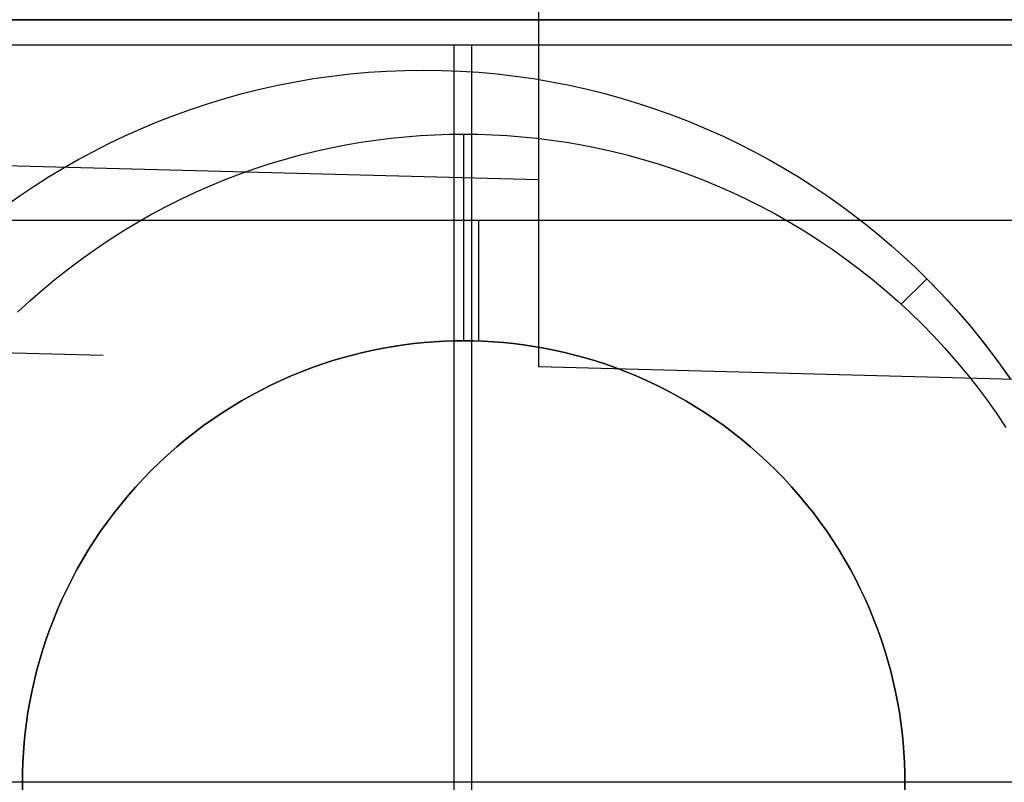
# Model space of a CAD drawing. Header units: millimetres. Extents: x -15 to 7, y 1 to 148.
# Tile 207 of 256: x -2.79 to -0.34, y 60.84 to 62.74. Entities that reach past the tile are written whole.
import ezdxf

# ---------------------------------------------------------------- set-up
doc = ezdxf.new("R2010")
doc.units = ezdxf.units.MM
doc.header["$MEASUREMENT"] = 0
doc.layers.add('Default', color=7, linetype='Continuous', true_color=0x000000)
doc.layers.add('Layer 01', color=7, linetype='Continuous', true_color=0x000000)

msp = doc.modelspace()

# ---------------------------------------------------------------- linework, layer by layer
at = {"layer": 'Default', "color": 7, "true_color": 0xffffff}
for points in [[(-1.49965761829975, 108.831185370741), (-1.49965761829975, 61.8750141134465)], [(-1.49965761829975, 63.58299377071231), (-1.49965761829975, 61.8750141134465)], [(-3.749657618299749, 62.40077203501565), (-1.49965761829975, 62.34185371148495)], [(-0.2496576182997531, 61.84228171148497), (-1.499657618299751, 61.87501411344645)]]:
    msp.add_lwpolyline(points, dxfattribs=at)
at = {"layer": 'Default', "color": 7, "true_color": 0xffffff, "extrusion": (1, -4.617074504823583e-17, -4.416516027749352e-17)}
msp.add_lwpolyline([(67.341853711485, -86.8801822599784), (67.2315278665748, -86.88140680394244), (67.12026578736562, -86.88512393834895), (67.0081403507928, -86.89139737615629), (66.89522855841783, -86.90028855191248), (66.78161148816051, -86.91185633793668), (66.66737422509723, -86.92615675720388), (66.55260577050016, -86.94324269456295), (66.43739892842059, -86.96316360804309), (66.32185016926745, -86.98596524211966), (66.2060594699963, -87.01168934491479), (66.09013013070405, -87.04037339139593), (65.97416856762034, -87.07205031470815), (65.85828408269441, -87.1067482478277), (65.7425886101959, -87.14449027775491), (65.6271964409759, -87.18529421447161), (65.51222392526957, -87.22917237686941), (65.3977891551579, -87.27613139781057), (65.28401162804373, -87.32617205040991), (65.17101189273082, -87.3792890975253), (65.05891117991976, -87.43547116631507), (64.94783101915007, -87.49470064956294), (64.83789284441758, -87.55695363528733), (64.72921759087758, -87.622199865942), (64.62192528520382, -87.69040272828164), (64.51613463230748, -87.7615192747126), (64.41196260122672, -87.83550027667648), (64.3095240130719, -87.91229031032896), (64.20893113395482, -87.99182787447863), (64.11029327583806, -88.07404554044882), (64.01371640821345, -88.15887013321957), (63.91930278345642, -88.2462229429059), (63.82715057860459, -88.33601996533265), (63.73735355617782, -88.42817217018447), (63.65000074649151, -88.5225857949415), (63.56517615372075, -88.61916266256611), (63.48295848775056, -88.71780052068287), (63.40342092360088, -88.81839339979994), (63.32663088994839, -88.92083198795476), (63.2526498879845, -89.02500401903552), (63.18153334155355, -89.13079467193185), (63.11333047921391, -89.23808697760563), (63.04808424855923, -89.34676223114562), (62.98583126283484, -89.45670040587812), (62.92660177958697, -89.56778056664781), (62.8704197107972, -89.67988127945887), (62.81730266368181, -89.79288101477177), (62.76726201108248, -89.90665854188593), (62.72030299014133, -90.0210933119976), (62.67642482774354, -90.13606582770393), (62.63562089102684, -90.25145799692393), (62.59787886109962, -90.36715346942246), (62.56318092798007, -90.48303795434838), (62.53150400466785, -90.59899951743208), (62.50281995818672, -90.71492885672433), (62.47709585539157, -90.83071955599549), (62.454294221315, -90.9462683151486), (62.43437330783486, -91.06147515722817), (62.41728737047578, -91.17624361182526), (62.40298695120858, -91.29048087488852), (62.39141916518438, -91.40409794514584), (62.38252798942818, -91.5170097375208), (62.37625455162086, -91.62913517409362), (62.37253741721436, -91.74039725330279), (62.3713128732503, -91.850723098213), (62.37253741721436, -91.9610489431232), (62.37625455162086, -92.07231102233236), (62.38252798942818, -92.1844364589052), (62.39141916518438, -92.29734825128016), (62.40298695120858, -92.41096532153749), (62.41728737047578, -92.52520258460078), (62.43437330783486, -92.63997103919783), (62.454294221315, -92.75517788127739), (62.47709585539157, -92.8707266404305), (62.50281995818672, -92.98651733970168), (62.53150400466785, -93.10244667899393), (62.56318092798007, -93.21840824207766), (62.59787886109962, -93.33429272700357), (62.63562089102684, -93.44998819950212), (62.67642482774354, -93.56538036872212), (62.72030299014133, -93.68035288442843), (62.76726201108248, -93.7947876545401), (62.81730266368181, -93.90856518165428), (62.8704197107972, -94.02156491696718), (62.92660177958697, -94.13366562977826), (62.98583126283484, -94.24474579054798), (63.04808424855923, -94.35468396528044), (63.11333047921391, -94.46335921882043), (63.18153334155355, -94.57065152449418), (63.2526498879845, -94.67644217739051), (63.32663088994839, -94.78061420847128), (63.40342092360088, -94.8830527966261), (63.48295848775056, -94.98364567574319), (63.56517615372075, -95.08228353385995), (63.65000074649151, -95.17886040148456), (63.73735355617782, -95.27327402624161), (63.82715057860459, -95.36542623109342), (63.91930278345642, -95.45522325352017), (64.01371640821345, -95.54257606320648), (64.11029327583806, -95.62740065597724), (64.20893113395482, -95.70961832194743), (64.3095240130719, -95.78915588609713), (64.41196260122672, -95.8659459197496), (64.51613463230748, -95.9399269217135), (64.62192528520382, -96.01104346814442), (64.72921759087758, -96.07924633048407), (64.83789284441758, -96.14449256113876), (64.94783101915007, -96.20674554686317), (65.05891117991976, -96.26597503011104), (65.17101189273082, -96.32215709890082), (65.28401162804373, -96.3752741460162), (65.3977891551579, -96.42531479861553), (65.51222392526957, -96.47227381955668), (65.6271964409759, -96.51615198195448), (65.7425886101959, -96.55695591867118), (65.85828408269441, -96.59469794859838), (65.97416856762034, -96.62939588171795), (66.09013013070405, -96.66107280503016), (66.2060594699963, -96.6897568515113), (66.32185016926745, -96.71548095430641), (66.43739892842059, -96.738282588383), (66.55260577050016, -96.75820350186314), (66.66737422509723, -96.77528943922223), (66.78161148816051, -96.78958985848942), (66.89522855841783, -96.80115764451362), (67.0081403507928, -96.81004882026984), (67.12026578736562, -96.81632225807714), (67.2315278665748, -96.82003939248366), (67.341853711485, -96.8212639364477)], dxfattribs=at)
at = {"layer": 'Default', "color": 7, "true_color": 0xffffff, "extrusion": (1, -1.127640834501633e-16, 2.095558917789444e-17)}
msp.add_lwpolyline([(67.341853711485, -96.850723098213), (67.23087399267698, -96.84949129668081), (67.11895249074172, -96.84575213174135), (67.00616251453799, -96.83944151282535), (66.89258152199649, -96.83049764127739), (66.77829107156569, -96.81886129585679), (66.66337675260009, -96.80447612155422), (66.54792809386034, -96.78728892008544), (66.4320384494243, -96.76724994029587), (66.31580486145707, -96.7443131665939), (66.1993278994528, -96.71843660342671), (66.08271147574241, -96.68958255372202), (65.96606263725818, -96.65771788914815), (65.84949133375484, -96.62281430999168), (65.73311016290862, -96.58484859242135), (65.6170340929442, -96.54380282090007), (65.50138016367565, -96.49966460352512), (65.38626716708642, -96.45242726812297), (65.27181530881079, -96.40209003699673), (65.15814585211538, -96.34865817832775), (65.045380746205, -96.29214313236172), (64.93364224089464, -96.23256261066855), (64.82305248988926, -96.16994066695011), (64.71373314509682, -96.10430773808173), (64.60580494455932, -96.03570065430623), (64.49938729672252, -95.96416261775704), (64.39459786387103, -95.88974314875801), (64.29155214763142, -95.81249799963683), (64.19036307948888, -95.73248903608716), (64.09114061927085, -95.64978408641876), (63.99399136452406, -95.56445675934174), (63.89901817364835, -95.47658623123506), (63.80631980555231, -95.38625700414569), (63.71599057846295, -95.29355863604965), (63.62812005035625, -95.19858544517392), (63.54279272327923, -95.10143619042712), (63.46008777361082, -95.0022137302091), (63.38007881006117, -94.90102466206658), (63.30283366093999, -94.79797894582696), (63.22841419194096, -94.69318951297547), (63.1568761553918, -94.58677186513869), (63.08826907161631, -94.47884366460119), (63.02263614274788, -94.3695243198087), (62.96001419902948, -94.25893456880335), (62.9004336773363, -94.14719606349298), (62.84391863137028, -94.03443095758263), (62.79048677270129, -93.9207615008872), (62.74014954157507, -93.8063096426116), (62.69291220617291, -93.69119664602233), (62.64877398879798, -93.57554271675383), (62.60772821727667, -93.45946664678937), (62.56976249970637, -93.34308547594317), (62.53485892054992, -93.22651417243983), (62.50299425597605, -93.10986533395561), (62.47414020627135, -92.99324891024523), (62.44826364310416, -92.87677194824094), (62.42532686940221, -92.76053836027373), (62.40528788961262, -92.64464871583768), (62.38810068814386, -92.52920005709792), (62.37371551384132, -92.41428573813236), (62.36207916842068, -92.29999528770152), (62.35313529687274, -92.18641429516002), (62.34682467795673, -92.07362431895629), (62.34308551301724, -91.96170281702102), (62.34185371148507, -91.850723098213), (62.34308551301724, -91.73974337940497), (62.34682467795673, -91.62782187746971), (62.35313529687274, -91.51503190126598), (62.36207916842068, -91.40145090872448), (62.37371551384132, -91.28716045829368), (62.38810068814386, -91.17224613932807), (62.40528788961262, -91.05679748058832), (62.42532686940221, -90.94090783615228), (62.44826364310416, -90.82467424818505), (62.47414020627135, -90.70819728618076), (62.50299425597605, -90.5915808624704), (62.53485892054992, -90.47493202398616), (62.56976249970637, -90.35836072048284), (62.60772821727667, -90.24197954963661), (62.64877398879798, -90.1259034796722), (62.69291220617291, -90.01024955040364), (62.74014954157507, -89.8951365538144), (62.79048677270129, -89.78068469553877), (62.84391863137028, -89.66701523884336), (62.9004336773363, -89.55425013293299), (62.96001419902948, -89.44251162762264), (63.02263614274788, -89.33192187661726), (63.08826907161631, -89.22260253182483), (63.1568761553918, -89.1146743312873), (63.22841419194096, -89.0082566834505), (63.30283366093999, -88.903467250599), (63.38007881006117, -88.80042153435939), (63.46008777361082, -88.69923246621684), (63.54279272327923, -88.60001000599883), (63.62812005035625, -88.50286075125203), (63.71599057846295, -88.40788756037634), (63.80631980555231, -88.31518919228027), (63.89901817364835, -88.22485996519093), (63.99399136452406, -88.13698943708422), (64.09114061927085, -88.0516621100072), (64.19036307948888, -87.96895716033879), (64.29155214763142, -87.88894819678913), (64.39459786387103, -87.81170304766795), (64.49938729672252, -87.73728357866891), (64.60580494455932, -87.66574554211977), (64.71373314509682, -87.59713845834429), (64.82305248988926, -87.53150552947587), (64.93364224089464, -87.46888358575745), (65.045380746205, -87.40930306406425), (65.15814585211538, -87.35278801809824), (65.27181530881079, -87.29935615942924), (65.38626716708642, -87.24901892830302), (65.50138016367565, -87.20178159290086), (65.6170340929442, -87.15764337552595), (65.73311016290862, -87.11659760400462), (65.84949133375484, -87.07863188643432), (65.96606263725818, -87.04372830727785), (66.08271147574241, -87.01186364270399), (66.1993278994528, -86.98300959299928), (66.31580486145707, -86.9571330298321), (66.4320384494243, -86.93419625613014), (66.54792809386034, -86.91415727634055), (66.66337675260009, -86.89697007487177), (66.77829107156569, -86.88258490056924), (66.89258152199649, -86.87094855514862), (67.00616251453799, -86.86200468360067), (67.11895249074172, -86.85569406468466), (67.23087399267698, -86.85195489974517), (67.341853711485, -86.850723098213)], dxfattribs=at)
at = {"layer": 'Default', "color": 7, "true_color": 0xffffff, "extrusion": (1, -1.787130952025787e-16, 1.787130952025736e-16)}
msp.add_lwpolyline([(61.8750141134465, -89.38285447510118), (61.87575293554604, -89.31626741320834), (61.87799562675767, -89.24911679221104), (61.88178059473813, -89.18144659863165), (61.88714487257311, -89.11330330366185), (61.89412394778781, -89.04473583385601), (61.90275158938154, -88.97579552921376), (61.91305967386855, -88.90653608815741), (61.92507801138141, -88.83701349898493), (61.93883417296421, -88.76728595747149), (61.95435332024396, -88.69741377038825), (61.97165803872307, -88.62745924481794), (61.99076817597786, -88.55748656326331), (62.01170068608, -88.48756164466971), (62.03446948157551, -88.41775199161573), (62.05908529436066, -88.34812652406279), (62.08555554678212, -88.27875540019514), (62.11388423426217, -88.20970982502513), (62.14407182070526, -88.14106184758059), (62.17611514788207, -88.07288414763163), (62.21000735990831, -88.00524981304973), (62.2457378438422, -87.93823210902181), (62.28329218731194, -87.87190424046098), (62.32265215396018, -87.80633910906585), (62.36379567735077, -87.7416090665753), (62.40669687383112, -87.67778566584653), (62.45132607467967, -87.61493941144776), (62.49764987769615, -87.5531395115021), (62.54563121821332, -87.49245363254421), (62.5952294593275, -87.43294765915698), (62.64640050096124, -87.37468546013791), (62.69909690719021, -87.31772866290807), (62.75326805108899, -87.26213643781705), (62.80886027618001, -87.20796529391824), (62.86581707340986, -87.15526888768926), (62.92407927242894, -87.10409784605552), (62.98358524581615, -87.05449960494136), (63.04427112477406, -87.00651826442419), (63.10607102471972, -86.96019446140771), (63.16891727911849, -86.91556526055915), (63.23274067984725, -86.8726640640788), (63.29747072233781, -86.8315205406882), (63.36303585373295, -86.79216057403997), (63.42936372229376, -86.75460623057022), (63.49638142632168, -86.71887574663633), (63.56401576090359, -86.6849835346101), (63.63219346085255, -86.65294020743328), (63.70084143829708, -86.6227526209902), (63.76988701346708, -86.59442393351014), (63.83925813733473, -86.56795368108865), (63.90888360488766, -86.54333786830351), (63.97869325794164, -86.52056907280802), (64.04861817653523, -86.49963656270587), (64.11859085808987, -86.48052642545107), (64.18854538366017, -86.46322170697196), (64.25841757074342, -86.44770255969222), (64.32814511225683, -86.43394639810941), (64.39766770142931, -86.42192806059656), (64.46692714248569, -86.41161997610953), (64.53586744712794, -86.40299233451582), (64.6044349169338, -86.39601325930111), (64.67257821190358, -86.39064898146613), (64.74024840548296, -86.38686401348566), (64.80739902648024, -86.38462132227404), (64.8739860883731, -86.3838825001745)], dxfattribs=at)
at = {"layer": 'Default', "color": 7, "true_color": 0xffffff, "extrusion": (0.9993150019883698, -0.02616798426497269, 0.02616798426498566)}
msp.add_lwpolyline([(64.81249893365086, -86.27063305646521), (64.74594402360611, -86.27141702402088), (64.67882560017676, -86.27370431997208), (64.61118760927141, -86.27753331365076), (64.54307648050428, -86.28294100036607), (64.4745410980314, -86.28996283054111), (64.4056327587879, -86.29863253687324), (64.33640511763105, -86.30898196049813), (64.26691411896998, -86.32104087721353), (64.19721791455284, -86.33483682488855), (64.12737676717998, -86.35039493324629), (64.05745294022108, -86.36773775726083), (63.98751057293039, -86.38688511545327), (63.91761554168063, -86.40785393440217), (63.84783530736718, -86.43065810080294), (63.77823874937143, -86.45530832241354), (63.70889598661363, -86.48181199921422), (63.6398781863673, -86.51017310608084), (63.57125736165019, -86.54039208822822), (63.50310615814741, -86.57246577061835), (63.43549763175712, -86.60638728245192), (63.36850501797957, -86.64214599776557), (63.3022014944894, -86.6797274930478), (63.23665993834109, -86.71911352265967), (63.17195267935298, -86.76028201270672), (63.10815125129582, -86.80320707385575), (63.04532614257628, -86.847859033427), (62.98354654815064, -86.89420448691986), (62.92288012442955, -86.94220636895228), (62.86339274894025, -86.99182404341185), (62.80514828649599, -87.04301341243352), (62.74820836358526, -87.0957270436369), (62.69263215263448, -87.14991431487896), (62.63847616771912, -87.20552157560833), (62.58579407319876, -87.26249232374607), (62.53463650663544, -87.32076739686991), (62.48505091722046, -87.3802851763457), (62.43708142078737, -87.44098180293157), (62.39076867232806, -87.50279140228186), (62.34614975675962, -87.56564631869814), (62.3032580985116, -87.62947735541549), (62.26212339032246, -87.69421401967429), (62.22277154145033, -87.75978477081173), (62.18522464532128, -87.82611726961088), (62.14950096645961, -87.89313862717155), (62.11561494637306, -87.96077565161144), (62.08357722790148, -88.02895509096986), (62.0533946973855, -88.09760387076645), (62.02507054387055, -88.16664932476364), (61.99860433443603, -88.23601941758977), (61.97399210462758, -88.30564295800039), (61.95122646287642, -88.375449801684), (61.93029670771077, -88.4453710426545), (61.91118895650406, -88.51533919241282), (61.89388628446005, -88.58528834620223), (61.87836887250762, -88.65515433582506), (61.86461416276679, -88.72487486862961), (61.85259702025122, -88.79438965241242), (61.84228989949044, -88.86364050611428), (61.83366301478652, -88.9325714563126), (61.82668451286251, -89.00112881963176), (61.82132064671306, -89.06926127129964), (61.81753594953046, -89.13691990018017), (61.81529340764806, -89.2040582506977), (61.81455463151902, -89.27063235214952)], dxfattribs=at)
at = {"layer": 'Default', "color": 7, "true_color": 0xffffff, "extrusion": (0.02615901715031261, 0.9996575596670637, 0.0006849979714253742)}
msp.add_lwpolyline([(3.117734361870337, -98.45411489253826), (6.969054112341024, -98.55493071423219)], dxfattribs=at)
at = {"layer": 'Default', "color": 7, "true_color": 0xffffff, "extrusion": (0.02615901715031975, 0.9996575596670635, -0.0006849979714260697)}
msp.add_lwpolyline([(6.969054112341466, -100.7358803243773), (1.867305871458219, -100.8694285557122)], dxfattribs=at)
at = {"layer": 'Default', "color": 7, "true_color": 0xffffff, "extrusion": (1, 0, 0)}
msp.add_lwpolyline([(61.8750141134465, -89.38285447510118), (61.8750141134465, -98.41179509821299)], dxfattribs=at)
at = {"layer": 'Default', "color": 7, "true_color": 0xffffff, "extrusion": (-0.0261590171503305, 0.0006849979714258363, 0.9996575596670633)}
msp.add_lwpolyline([(-61.814554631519, -4.20588704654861), (-61.81455463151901, -5.456743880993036)], dxfattribs=at)
at = {"layer": 'Layer 01'}
for points in [[(3.839201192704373, 62.7400935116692), (-4.156595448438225, 62.74009351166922)], [(3.839201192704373, 62.7400935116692), (-4.156595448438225, 62.74009351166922)], [(3.839201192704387, 62.7400935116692), (-3.976486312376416, 62.74009351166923)], [(3.839201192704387, 62.7400935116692), (-3.976486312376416, 62.74009351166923)], [(-3.198364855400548, 62.74009351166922), (2.90163514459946, 62.7400935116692)], [(-3.198364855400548, 62.74009351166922), (2.90163514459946, 62.7400935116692)], [(0.2354581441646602, 62.67647061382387), (-3.569182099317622, 62.67647061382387)], [(-0.3385685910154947, 62.67647061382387), (-3.08320752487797, 62.67647061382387)], [(-1.710888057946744, 62.67647061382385), (-1.710888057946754, 59.00371630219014)], [(-1.666861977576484, 62.67647061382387), (-1.666861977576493, 59.00371630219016)], [(-2.825714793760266, 62.27808312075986), (-2.791605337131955, 62.30213555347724), (-2.756682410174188, 62.32554713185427), (-2.720960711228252, 62.34828208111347), (-2.684456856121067, 62.37030486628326), (-2.647189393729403, 62.39158031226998), (-2.609178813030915, 62.41207372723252), (-2.570447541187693, 62.43175102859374), (-2.531019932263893, 62.45057887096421), (-2.490922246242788, 62.4685247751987), (-2.450182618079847, 62.48555725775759), (-2.408831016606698, 62.50164595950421), (-2.366899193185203, 62.5167617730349), (-2.324420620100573, 62.53087696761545), (-2.281430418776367, 62.54396531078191), (-2.237965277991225, 62.5560021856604), (-2.194063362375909, 62.56696470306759), (-2.149764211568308, 62.5768318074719), (-2.10510863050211, 62.58558437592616), (-2.060138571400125, 62.59320530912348), (-2.014897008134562, 62.59967961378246), (-1.969427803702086, 62.60499447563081), (-1.923775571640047, 62.60913932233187), (-1.87798553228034, 62.61210587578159), (-1.832103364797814, 62.61388819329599), (-1.786175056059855, 62.61448269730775), (-1.740246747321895, 62.61388819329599), (-1.694364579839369, 62.61210587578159), (-1.648574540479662, 62.60913932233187), (-1.602922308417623, 62.60499447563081), (-1.557453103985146, 62.59967961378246), (-1.512211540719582, 62.59320530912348), (-1.467241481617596, 62.58558437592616), (-1.422585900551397, 62.5768318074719), (-1.378286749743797, 62.56696470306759), (-1.334384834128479, 62.5560021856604), (-1.290919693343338, 62.54396531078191), (-1.24792949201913, 62.53087696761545), (-1.205450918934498, 62.5167617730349), (-1.163519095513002, 62.50164595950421), (-1.122167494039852, 62.48555725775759), (-1.081427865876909, 62.4685247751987), (-1.041330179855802, 62.45057887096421), (-1.001902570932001, 62.43175102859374), (-0.9631712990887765, 62.41207372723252), (-0.9251607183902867, 62.39158031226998), (-0.887893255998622, 62.37030486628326), (-0.8513894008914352, 62.34828208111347), (-0.8156677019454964, 62.32554713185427), (-0.780744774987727, 62.30213555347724), (-0.7466353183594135, 62.27808312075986), (-0.713352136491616, 62.25342573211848), (-0.6809061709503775, 62.22819929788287), (-0.64930653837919, 62.2024396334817), (-0.6185605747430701, 62.17618235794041), (-0.5886738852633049, 62.14946279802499), (-0.5596503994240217, 62.1223158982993), (-0.5314924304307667, 62.0947761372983), (-0.5039526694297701, 62.06661816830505), (-0.4768057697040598, 62.03759468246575), (-0.4500862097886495, 62.007707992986), (-0.4238289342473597, 61.97696202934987), (-0.3980692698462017, 61.94536239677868), (-0.3728428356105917, 61.91291643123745), (-0.3481854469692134, 61.87963324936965), (-0.3241330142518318, 61.84552379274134)], [(-2.825714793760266, 62.27808312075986), (-2.791605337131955, 62.30213555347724), (-2.756682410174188, 62.32554713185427), (-2.720960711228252, 62.34828208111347), (-2.684456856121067, 62.37030486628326), (-2.647189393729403, 62.39158031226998), (-2.609178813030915, 62.4120737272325), (-2.570447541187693, 62.43175102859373), (-2.531019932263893, 62.45057887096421), (-2.490922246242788, 62.46852477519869), (-2.450182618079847, 62.48555725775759), (-2.408831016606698, 62.50164595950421), (-2.366899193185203, 62.51676177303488), (-2.324420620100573, 62.53087696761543), (-2.281430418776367, 62.5439653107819), (-2.237965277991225, 62.55600218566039), (-2.194063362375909, 62.56696470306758), (-2.149764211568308, 62.57683180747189), (-2.10510863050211, 62.58558437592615), (-2.060138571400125, 62.59320530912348), (-2.014897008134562, 62.59967961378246), (-1.969427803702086, 62.60499447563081), (-1.923775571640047, 62.60913932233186), (-1.87798553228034, 62.61210587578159), (-1.832103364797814, 62.61388819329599), (-1.786175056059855, 62.61448269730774), (-1.740246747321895, 62.61388819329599), (-1.694364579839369, 62.61210587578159), (-1.648574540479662, 62.60913932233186), (-1.602922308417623, 62.60499447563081), (-1.557453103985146, 62.59967961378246), (-1.512211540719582, 62.59320530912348), (-1.467241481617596, 62.58558437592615), (-1.422585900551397, 62.57683180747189), (-1.378286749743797, 62.56696470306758), (-1.334384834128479, 62.55600218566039), (-1.290919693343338, 62.5439653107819), (-1.24792949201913, 62.53087696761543), (-1.205450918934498, 62.51676177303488), (-1.163519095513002, 62.50164595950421), (-1.122167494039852, 62.48555725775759), (-1.081427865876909, 62.46852477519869), (-1.041330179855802, 62.45057887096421), (-1.001902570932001, 62.43175102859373), (-0.9631712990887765, 62.4120737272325), (-0.9251607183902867, 62.39158031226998), (-0.887893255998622, 62.37030486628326), (-0.8513894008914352, 62.34828208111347), (-0.8156677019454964, 62.32554713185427), (-0.780744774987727, 62.30213555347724), (-0.7466353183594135, 62.27808312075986), (-0.713352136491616, 62.25342573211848), (-0.6809061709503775, 62.22819929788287), (-0.64930653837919, 62.2024396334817), (-0.6185605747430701, 62.17618235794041), (-0.5886738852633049, 62.14946279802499), (-0.5596503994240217, 62.1223158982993), (-0.5314924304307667, 62.0947761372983), (-0.5039526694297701, 62.06661816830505), (-0.4768057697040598, 62.03759468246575), (-0.4500862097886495, 62.007707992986), (-0.4238289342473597, 61.97696202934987), (-0.3980692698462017, 61.94536239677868), (-0.3728428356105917, 61.91291643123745), (-0.3481854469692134, 61.87963324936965), (-0.3241330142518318, 61.84552379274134)], [(-2.825714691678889, 62.27808309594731), (-2.791605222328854, 62.30213552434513), (-2.75668228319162, 62.32554709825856), (-2.720960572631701, 62.34828204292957), (-2.684456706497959, 62.37030482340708), (-2.647189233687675, 62.39158026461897), (-2.609178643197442, 62.41207367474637), (-2.570447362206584, 62.43175097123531), (-2.531019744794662, 62.45057880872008), (-2.4909220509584, 62.46852470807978), (-2.450182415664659, 62.48555718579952), (-2.408830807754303, 62.50164588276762), (-2.366898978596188, 62.51676169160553), (-2.324420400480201, 62.53087688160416), (-2.28143019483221, 62.5439652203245), (-2.237965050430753, 62.5560020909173), (-2.19406313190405, 62.56696460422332), (-2.14976397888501, 62.57683170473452), (-2.105108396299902, 62.58558426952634), (-2.060138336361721, 62.59320519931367), (-2.014896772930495, 62.59967950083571), (-1.969427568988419, 62.60499435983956), (-1.923775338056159, 62.60913920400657), (-1.877985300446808, 62.61210575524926), (-1.832103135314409, 62.61388807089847), (-1.786174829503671, 62.61448257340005), (-1.74024652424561, 62.61388806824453), (-1.694364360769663, 62.61210574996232), (-1.648574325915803, 62.60913919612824), (-1.602922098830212, 62.60499434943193), (-1.557452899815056, 62.59967948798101), (-1.512211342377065, 62.59320518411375), (-1.467241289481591, 62.58558425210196), (-1.422585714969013, 62.57683168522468), (-1.378286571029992, 62.56696458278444), (-1.334384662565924, 62.55600206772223), (-1.290919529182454, 62.5439651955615), (-1.247929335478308, 62.53087685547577), (-1.205450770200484, 62.51676166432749), (-1.163518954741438, 62.50164585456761), (-1.122167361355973, 62.48555715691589), (-1.081427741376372, 62.46852467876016), (-1.041330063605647, 62.45057877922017), (-1.001902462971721, 62.43175094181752), (-0.9631711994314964, 62.41207364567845), (-0.9251606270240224, 62.39158023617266), (-0.8878931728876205, 62.37030479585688), (-0.851389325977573, 62.34828201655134), (-0.8156676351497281, 62.32554707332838), (-0.7807447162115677, 62.302135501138), (-0.7466352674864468, 62.27808307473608), (-0.7133520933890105, 62.2534256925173), (-0.680906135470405, 62.22819926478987), (-0.6493065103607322, 62.20243960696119), (-0.6185605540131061, 62.1761823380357), (-0.5886738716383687, 62.1494627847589), (-0.5596503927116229, 62.12231589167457), (-0.5314924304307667, 62.0947761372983), (-0.4948942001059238, 62.05707778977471), (-0.4590132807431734, 62.01784501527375), (-0.423931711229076, 61.97708517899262), (-0.3897328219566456, 61.93481085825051), (-0.3565008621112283, 61.89104007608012), (-0.3243205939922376, 61.8457965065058)], [(-2.798218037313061, 62.01125478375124), (-2.767541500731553, 62.03963714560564), (-2.736162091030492, 62.06719804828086), (-2.704113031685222, 62.09391191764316), (-2.671428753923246, 62.11975497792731), (-2.638144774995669, 62.14470532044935), (-2.604297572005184, 62.16874296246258), (-2.569924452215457, 62.19184989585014), (-2.535063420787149, 62.21401012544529), (-2.499753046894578, 62.23520969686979), (-2.464032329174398, 62.25543671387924), (-2.427940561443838, 62.2746813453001), (-2.391517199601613, 62.29293582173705), (-2.354801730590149, 62.31019442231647), (-2.317833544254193, 62.32645345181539), (-2.280651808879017, 62.3417112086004), (-2.243295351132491, 62.35596794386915), (-2.205802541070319, 62.3692258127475), (-2.168211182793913, 62.38148881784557), (-2.130558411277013, 62.39276274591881), (-2.092880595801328, 62.40305509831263), (-2.055213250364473, 62.41237501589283), (-2.017590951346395, 62.4207331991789), (-1.980047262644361, 62.42814182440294), (-1.942614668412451, 62.43461445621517), (-1.905324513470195, 62.44016595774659), (-1.868206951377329, 62.44481239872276), (-1.831290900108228, 62.44857096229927), (-1.79460400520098, 62.45145985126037), (-1.758172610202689, 62.45349819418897), (-1.722021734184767, 62.45470595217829), (-1.686175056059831, 62.45510382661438), (-1.650328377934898, 62.45470595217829), (-1.614177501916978, 62.45349819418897), (-1.577746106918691, 62.45145985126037), (-1.541059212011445, 62.44857096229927), (-1.504143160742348, 62.44481239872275), (-1.467025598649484, 62.44016595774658), (-1.429735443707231, 62.43461445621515), (-1.392302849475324, 62.42814182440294), (-1.354759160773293, 62.42073319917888), (-1.317136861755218, 62.41237501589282), (-1.279469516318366, 62.40305509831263), (-1.241791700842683, 62.39276274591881), (-1.204138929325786, 62.38148881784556), (-1.166547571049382, 62.36922581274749), (-1.129054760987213, 62.35596794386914), (-1.09169830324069, 62.34171120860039), (-1.054516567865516, 62.32645345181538), (-1.017548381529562, 62.31019442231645), (-0.9808329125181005, 62.29293582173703), (-0.9444095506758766, 62.27468134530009), (-0.9083177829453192, 62.25543671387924), (-0.8725970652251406, 62.23520969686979), (-0.8372866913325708, 62.21401012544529), (-0.8024256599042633, 62.19184989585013), (-0.7680525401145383, 62.16874296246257), (-0.7342053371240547, 62.14470532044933), (-0.700921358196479, 62.1197549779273), (-0.6682370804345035, 62.09391191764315), (-0.636188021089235, 62.06719804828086), (-0.6048086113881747, 62.03963714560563), (-0.5741320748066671, 62.01125478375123), (-0.5441903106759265, 61.98207825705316), (-0.5150137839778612, 61.95213649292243), (-0.4866314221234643, 61.92145995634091), (-0.4590705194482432, 61.89008054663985), (-0.4323566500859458, 61.85803148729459), (-0.406513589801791, 61.82534720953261), (-0.3815632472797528, 61.79206323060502), (-0.3575256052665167, 61.75821602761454), (-0.3344186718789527, 61.72384290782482)], [(-1.686175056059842, 61.94009351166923), (-1.686175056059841, 62.45510382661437)], [(0.3515909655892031, 62.24009335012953), (-3.648409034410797, 62.24009335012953)], [(0.3515909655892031, 62.24009335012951), (-3.648409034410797, 62.24009335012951)], [(0.3515909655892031, 62.24009335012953), (-3.6484090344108, 62.24009335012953)], [(-1.648409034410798, 61.93944489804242), (-1.648409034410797, 62.24009335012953)], [(-0.5952854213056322, 62.03098314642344), (-0.5314924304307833, 62.09477613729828)], [(-2.785904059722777, 60.81567797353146), (-2.786175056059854, 60.84009351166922), (-2.785904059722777, 60.86450904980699), (-2.785081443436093, 60.88913178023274), (-2.783693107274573, 60.91394557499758), (-2.781725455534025, 60.9389333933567), (-2.77916545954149, 60.96407729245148), (-2.776000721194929, 60.98935844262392), (-2.772219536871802, 61.01475714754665), (-2.767810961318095, 61.04025286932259), (-2.762764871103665, 61.06582425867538), (-2.757072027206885, 61.09144919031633), (-2.750724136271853, 61.11710480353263), (-2.743713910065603, 61.14276754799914), (-2.736035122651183, 61.16841323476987), (-2.727682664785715, 61.19401709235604), (-2.718652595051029, 61.21955382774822), (-2.708942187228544, 61.2449976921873), (-2.698549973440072, 61.27032255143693), (-2.6874757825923, 61.29550196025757), (-2.675720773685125, 61.32050924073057), (-2.663287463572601, 61.34531756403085), (-2.6501797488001, 61.36990003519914), (-2.636402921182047, 61.3942297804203), (-2.621963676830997, 61.41828003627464), (-2.606870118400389, 61.44202424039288), (-2.591131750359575, 61.46543612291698), (-2.574759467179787, 61.48848979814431), (-2.557765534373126, 61.51115985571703), (-2.540163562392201, 61.53342145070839), (-2.521968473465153, 61.55525039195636), (-2.503196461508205, 61.57662322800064), (-2.483864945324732, 61.5975173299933), (-2.463992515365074, 61.61791097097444), (-2.443598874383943, 61.63778340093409), (-2.422704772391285, 61.65711491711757), (-2.40133193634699, 61.67588692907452), (-2.379502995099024, 61.69408201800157), (-2.357241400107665, 61.71168398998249), (-2.33457134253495, 61.72867792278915), (-2.31151766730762, 61.74505020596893), (-2.288105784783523, 61.76078857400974), (-2.264361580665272, 61.77588213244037), (-2.240311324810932, 61.7903213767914), (-2.215981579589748, 61.80409820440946), (-2.191399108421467, 61.81720591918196), (-2.166590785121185, 61.82963922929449), (-2.141583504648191, 61.84139423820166), (-2.116404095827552, 61.85246842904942), (-2.091079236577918, 61.86286064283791), (-2.065635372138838, 61.87257105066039), (-2.040098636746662, 61.88160112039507), (-2.014494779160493, 61.88995357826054), (-1.988849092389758, 61.89763236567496), (-1.963186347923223, 61.90464259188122), (-1.937530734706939, 61.91099048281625), (-1.911905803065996, 61.91668332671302), (-1.886334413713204, 61.92172941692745), (-1.860838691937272, 61.92613799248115), (-1.835439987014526, 61.92991917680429), (-1.810158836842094, 61.93308391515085), (-1.785014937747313, 61.93564391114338), (-1.760027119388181, 61.93761156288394), (-1.735213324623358, 61.93899989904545), (-1.710590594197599, 61.93982251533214), (-1.686175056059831, 61.94009351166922), (-1.661759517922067, 61.93982251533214), (-1.63713678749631, 61.93899989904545), (-1.612322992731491, 61.93761156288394), (-1.587335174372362, 61.93564391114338), (-1.562191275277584, 61.93308391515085), (-1.536910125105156, 61.92991917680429), (-1.511511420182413, 61.92613799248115), (-1.486015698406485, 61.92172941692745), (-1.460444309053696, 61.91668332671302), (-1.434819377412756, 61.91099048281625), (-1.409163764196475, 61.90464259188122), (-1.383501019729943, 61.89763236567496), (-1.35785533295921, 61.88995357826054), (-1.332251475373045, 61.88160112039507), (-1.306714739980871, 61.87257105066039), (-1.281270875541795, 61.86286064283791), (-1.255946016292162, 61.85246842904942), (-1.230766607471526, 61.84139423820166), (-1.205759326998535, 61.82963922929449), (-1.180951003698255, 61.81720591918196), (-1.156368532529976, 61.80409820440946), (-1.132038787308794, 61.7903213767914), (-1.107988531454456, 61.77588213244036), (-1.084244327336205, 61.76078857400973), (-1.06083244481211, 61.74505020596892), (-1.037778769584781, 61.72867792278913), (-1.015108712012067, 61.71168398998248), (-0.9928471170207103, 61.69408201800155), (-0.9710181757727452, 61.67588692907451), (-0.9496453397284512, 61.65711491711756), (-0.9287512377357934, 61.63778340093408), (-0.9083575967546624, 61.61791097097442), (-0.8884851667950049, 61.59751732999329), (-0.8691536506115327, 61.57662322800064), (-0.8503816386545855, 61.55525039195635), (-0.8321865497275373, 61.53342145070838), (-0.8145845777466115, 61.51115985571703), (-0.7975906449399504, 61.4884897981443), (-0.7812183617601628, 61.46543612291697), (-0.7654799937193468, 61.44202424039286), (-0.7503864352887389, 61.41828003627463), (-0.7359471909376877, 61.39422978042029), (-0.7221703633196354, 61.36990003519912), (-0.709062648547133, 61.34531756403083), (-0.6966293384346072, 61.32050924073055), (-0.6848743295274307, 61.29550196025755), (-0.6738001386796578, 61.27032255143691), (-0.6634079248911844, 61.24499769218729), (-0.6536975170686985, 61.21955382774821), (-0.6446674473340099, 61.19401709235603), (-0.6363149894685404, 61.16841323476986), (-0.6286362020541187, 61.14276754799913), (-0.6216259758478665, 61.11710480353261), (-0.6152780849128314, 61.09144919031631), (-0.6095852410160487, 61.06582425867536), (-0.6045391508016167, 61.04025286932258), (-0.6001305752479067, 61.01475714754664), (-0.5963493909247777, 60.98935844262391), (-0.5931846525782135, 60.96407729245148), (-0.5906246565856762, 60.93893339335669), (-0.5886570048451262, 60.91394557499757), (-0.587268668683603, 60.88913178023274), (-0.586446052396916, 60.86450904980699), (-0.5861750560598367, 60.84009351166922), (-0.586446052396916, 60.81567797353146)], [(-0.586446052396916, 60.81567797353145), (-0.5861750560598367, 60.84009351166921), (-0.586446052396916, 60.86450904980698), (-0.587268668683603, 60.88913178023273), (-0.5886570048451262, 60.91394557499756), (-0.5906246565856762, 60.93893339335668), (-0.5931846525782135, 60.96407729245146), (-0.5963493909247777, 60.9893584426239), (-0.6001305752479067, 61.01475714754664), (-0.6045391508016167, 61.04025286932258), (-0.6095852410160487, 61.06582425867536), (-0.6152780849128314, 61.09144919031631), (-0.6216259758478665, 61.11710480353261), (-0.6286362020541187, 61.14276754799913), (-0.6363149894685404, 61.16841323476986), (-0.6446674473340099, 61.19401709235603), (-0.6536975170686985, 61.21955382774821), (-0.6634079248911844, 61.24499769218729), (-0.6738001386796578, 61.27032255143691), (-0.6848743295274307, 61.29550196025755), (-0.6966293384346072, 61.32050924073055), (-0.709062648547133, 61.34531756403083), (-0.7221703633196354, 61.36990003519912), (-0.7359471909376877, 61.39422978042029), (-0.7503864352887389, 61.41828003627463), (-0.7654799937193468, 61.44202424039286), (-0.7812183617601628, 61.46543612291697), (-0.7975906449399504, 61.4884897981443), (-0.8145845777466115, 61.51115985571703), (-0.8321865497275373, 61.53342145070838), (-0.8503816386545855, 61.55525039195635), (-0.8691536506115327, 61.57662322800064), (-0.8884851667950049, 61.59751732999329), (-0.9083575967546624, 61.61791097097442), (-0.9287512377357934, 61.63778340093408), (-0.9496453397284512, 61.65711491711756), (-0.9710181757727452, 61.67588692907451), (-0.9928471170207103, 61.69408201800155), (-1.015108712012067, 61.71168398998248), (-1.037778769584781, 61.72867792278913), (-1.06083244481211, 61.74505020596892), (-1.084244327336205, 61.76078857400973), (-1.107988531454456, 61.77588213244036), (-1.132038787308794, 61.7903213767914), (-1.156368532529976, 61.80409820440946), (-1.180951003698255, 61.81720591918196), (-1.205759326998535, 61.82963922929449), (-1.230766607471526, 61.84139423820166), (-1.255946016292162, 61.85246842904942), (-1.281270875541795, 61.86286064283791), (-1.306714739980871, 61.87257105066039), (-1.332251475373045, 61.88160112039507), (-1.35785533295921, 61.88995357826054), (-1.383501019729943, 61.89763236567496), (-1.409163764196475, 61.90464259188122), (-1.434819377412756, 61.91099048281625), (-1.460444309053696, 61.91668332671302), (-1.486015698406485, 61.92172941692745), (-1.511511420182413, 61.92613799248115), (-1.536910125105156, 61.92991917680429), (-1.562191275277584, 61.93308391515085), (-1.587335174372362, 61.93564391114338), (-1.612322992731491, 61.93761156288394), (-1.63713678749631, 61.93899989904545), (-1.661759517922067, 61.93982251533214), (-1.686175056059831, 61.94009351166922), (-1.710590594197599, 61.93982251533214), (-1.735213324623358, 61.93899989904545), (-1.760027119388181, 61.93761156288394), (-1.785014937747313, 61.93564391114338), (-1.810158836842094, 61.93308391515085), (-1.835439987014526, 61.92991917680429), (-1.860838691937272, 61.92613799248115), (-1.886334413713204, 61.92172941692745), (-1.911905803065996, 61.91668332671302), (-1.937530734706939, 61.91099048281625), (-1.963186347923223, 61.90464259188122), (-1.988849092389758, 61.89763236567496), (-2.014494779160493, 61.88995357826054), (-2.040098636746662, 61.88160112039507), (-2.065635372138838, 61.87257105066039), (-2.091079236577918, 61.86286064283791), (-2.116404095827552, 61.85246842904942), (-2.141583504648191, 61.84139423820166), (-2.166590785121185, 61.82963922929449), (-2.191399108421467, 61.81720591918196), (-2.215981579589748, 61.80409820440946), (-2.240311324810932, 61.7903213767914), (-2.264361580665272, 61.77588213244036), (-2.288105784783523, 61.76078857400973), (-2.31151766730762, 61.74505020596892), (-2.33457134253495, 61.72867792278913), (-2.357241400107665, 61.71168398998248), (-2.379502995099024, 61.69408201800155), (-2.40133193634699, 61.67588692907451), (-2.422704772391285, 61.65711491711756), (-2.443598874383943, 61.63778340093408), (-2.463992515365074, 61.61791097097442), (-2.483864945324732, 61.59751732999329), (-2.503196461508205, 61.57662322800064), (-2.521968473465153, 61.55525039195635), (-2.540163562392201, 61.53342145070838), (-2.557765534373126, 61.51115985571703), (-2.574759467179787, 61.4884897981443), (-2.591131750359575, 61.46543612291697), (-2.606870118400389, 61.44202424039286), (-2.621963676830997, 61.41828003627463), (-2.636402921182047, 61.39422978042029), (-2.6501797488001, 61.36990003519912), (-2.663287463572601, 61.34531756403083), (-2.675720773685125, 61.32050924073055), (-2.6874757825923, 61.29550196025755), (-2.698549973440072, 61.27032255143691), (-2.708942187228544, 61.24499769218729), (-2.718652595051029, 61.21955382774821), (-2.727682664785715, 61.19401709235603), (-2.736035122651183, 61.16841323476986), (-2.743713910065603, 61.14276754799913), (-2.750724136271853, 61.11710480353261), (-2.757072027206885, 61.09144919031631), (-2.762764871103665, 61.06582425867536), (-2.767810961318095, 61.04025286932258), (-2.772219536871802, 61.01475714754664), (-2.776000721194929, 60.9893584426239), (-2.77916545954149, 60.96407729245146), (-2.781725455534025, 60.93893339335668), (-2.783693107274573, 60.91394557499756), (-2.785081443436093, 60.88913178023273), (-2.785904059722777, 60.86450904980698), (-2.786175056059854, 60.84009351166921), (-2.785904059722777, 60.81567797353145)], [(-2.785904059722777, 60.81567797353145), (-2.786175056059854, 60.84009351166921), (-2.785904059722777, 60.86450904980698), (-2.785081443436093, 60.88913178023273), (-2.783693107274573, 60.91394557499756), (-2.781725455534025, 60.93893339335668), (-2.77916545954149, 60.96407729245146), (-2.776000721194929, 60.9893584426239), (-2.772219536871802, 61.01475714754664), (-2.767810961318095, 61.04025286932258), (-2.762764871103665, 61.06582425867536), (-2.757072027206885, 61.09144919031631), (-2.750724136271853, 61.11710480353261), (-2.743713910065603, 61.14276754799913), (-2.736035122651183, 61.16841323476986), (-2.727682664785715, 61.19401709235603), (-2.718652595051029, 61.21955382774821), (-2.708942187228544, 61.24499769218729), (-2.698549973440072, 61.27032255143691), (-2.6874757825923, 61.29550196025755), (-2.675720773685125, 61.32050924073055), (-2.663287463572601, 61.34531756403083), (-2.6501797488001, 61.36990003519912), (-2.636402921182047, 61.39422978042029), (-2.621963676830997, 61.41828003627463), (-2.606870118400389, 61.44202424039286), (-2.591131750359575, 61.46543612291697), (-2.574759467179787, 61.4884897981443), (-2.557765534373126, 61.51115985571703), (-2.540163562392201, 61.53342145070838), (-2.521968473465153, 61.55525039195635), (-2.503196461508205, 61.57662322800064), (-2.483864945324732, 61.59751732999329), (-2.463992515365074, 61.61791097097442), (-2.443598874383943, 61.63778340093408), (-2.422704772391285, 61.65711491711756), (-2.40133193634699, 61.67588692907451), (-2.379502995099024, 61.69408201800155), (-2.357241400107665, 61.71168398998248), (-2.33457134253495, 61.72867792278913), (-2.31151766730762, 61.74505020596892), (-2.288105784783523, 61.76078857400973), (-2.264361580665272, 61.77588213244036), (-2.240311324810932, 61.7903213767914), (-2.215981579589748, 61.80409820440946), (-2.191399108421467, 61.81720591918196), (-2.166590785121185, 61.82963922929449), (-2.141583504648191, 61.84139423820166), (-2.116404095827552, 61.85246842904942), (-2.091079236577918, 61.86286064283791), (-2.065635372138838, 61.87257105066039), (-2.040098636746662, 61.88160112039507), (-2.014494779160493, 61.88995357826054), (-1.988849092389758, 61.89763236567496), (-1.963186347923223, 61.90464259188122), (-1.937530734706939, 61.91099048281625), (-1.911905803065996, 61.91668332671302), (-1.886334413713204, 61.92172941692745), (-1.860838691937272, 61.92613799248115), (-1.835439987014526, 61.92991917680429), (-1.810158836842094, 61.93308391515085), (-1.785014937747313, 61.93564391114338), (-1.760027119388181, 61.93761156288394), (-1.735213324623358, 61.93899989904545), (-1.710590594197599, 61.93982251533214), (-1.686175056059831, 61.94009351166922), (-1.661759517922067, 61.93982251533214), (-1.63713678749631, 61.93899989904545), (-1.612322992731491, 61.93761156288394), (-1.587335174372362, 61.93564391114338), (-1.562191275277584, 61.93308391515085), (-1.536910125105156, 61.92991917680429), (-1.511511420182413, 61.92613799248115), (-1.486015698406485, 61.92172941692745), (-1.460444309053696, 61.91668332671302), (-1.434819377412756, 61.91099048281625), (-1.409163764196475, 61.90464259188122), (-1.383501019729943, 61.89763236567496), (-1.35785533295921, 61.88995357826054), (-1.332251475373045, 61.88160112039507), (-1.306714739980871, 61.87257105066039), (-1.281270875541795, 61.86286064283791), (-1.255946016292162, 61.85246842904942), (-1.230766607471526, 61.84139423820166), (-1.205759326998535, 61.82963922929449), (-1.180951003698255, 61.81720591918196), (-1.156368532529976, 61.80409820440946), (-1.132038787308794, 61.7903213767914), (-1.107988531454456, 61.77588213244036), (-1.084244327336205, 61.76078857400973), (-1.06083244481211, 61.74505020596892), (-1.037778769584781, 61.72867792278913), (-1.015108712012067, 61.71168398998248), (-0.9928471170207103, 61.69408201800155), (-0.9710181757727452, 61.67588692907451), (-0.9496453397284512, 61.65711491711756), (-0.9287512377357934, 61.63778340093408), (-0.9083575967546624, 61.61791097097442), (-0.8884851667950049, 61.59751732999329), (-0.8691536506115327, 61.57662322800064), (-0.8503816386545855, 61.55525039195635), (-0.8321865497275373, 61.53342145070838), (-0.8145845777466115, 61.51115985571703), (-0.7975906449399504, 61.4884897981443), (-0.7812183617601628, 61.46543612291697), (-0.7654799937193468, 61.44202424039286), (-0.7503864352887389, 61.41828003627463), (-0.7359471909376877, 61.39422978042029), (-0.7221703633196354, 61.36990003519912), (-0.709062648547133, 61.34531756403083), (-0.6966293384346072, 61.32050924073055), (-0.6848743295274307, 61.29550196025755), (-0.6738001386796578, 61.27032255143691), (-0.6634079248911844, 61.24499769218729), (-0.6536975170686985, 61.21955382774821), (-0.6446674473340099, 61.19401709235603), (-0.6363149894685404, 61.16841323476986), (-0.6286362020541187, 61.14276754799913), (-0.6216259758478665, 61.11710480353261), (-0.6152780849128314, 61.09144919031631), (-0.6095852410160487, 61.06582425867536), (-0.6045391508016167, 61.04025286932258), (-0.6001305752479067, 61.01475714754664), (-0.5963493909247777, 60.9893584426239), (-0.5931846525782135, 60.96407729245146), (-0.5906246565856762, 60.93893339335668), (-0.5886570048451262, 60.91394557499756), (-0.587268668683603, 60.88913178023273), (-0.586446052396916, 60.86450904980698), (-0.5861750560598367, 60.84009351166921), (-0.586446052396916, 60.81567797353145)], [(-0.586446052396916, 60.81567785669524), (-0.5861750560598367, 60.840093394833), (-0.586446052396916, 60.86450893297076), (-0.587268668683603, 60.88913166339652), (-0.5886570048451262, 60.91394545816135), (-0.5906246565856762, 60.93893327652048), (-0.5931846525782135, 60.96407717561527), (-0.5963493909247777, 60.9893583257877), (-0.6001305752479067, 61.01475703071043), (-0.6045391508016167, 61.04025275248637), (-0.6095852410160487, 61.06582414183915), (-0.6152780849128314, 61.09144907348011), (-0.6216259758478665, 61.1171046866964), (-0.6286362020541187, 61.14276743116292), (-0.6363149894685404, 61.16841311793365), (-0.6446674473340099, 61.19401697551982), (-0.6536975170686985, 61.219553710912), (-0.6634079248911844, 61.24499757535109), (-0.6738001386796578, 61.27032243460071), (-0.6848743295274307, 61.29550184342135), (-0.6966293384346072, 61.32050912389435), (-0.709062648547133, 61.34531744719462), (-0.7221703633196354, 61.36989991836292), (-0.7359471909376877, 61.39422966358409), (-0.7503864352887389, 61.41827991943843), (-0.7654799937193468, 61.44202412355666), (-0.7812183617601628, 61.46543600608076), (-0.7975906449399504, 61.48848968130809), (-0.8145845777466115, 61.51115973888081), (-0.8321865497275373, 61.53342133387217), (-0.8503816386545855, 61.55525027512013), (-0.8691536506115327, 61.57662311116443), (-0.8884851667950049, 61.59751721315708), (-0.9083575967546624, 61.61791085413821), (-0.9287512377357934, 61.63778328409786), (-0.9496453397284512, 61.65711480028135), (-0.9710181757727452, 61.6758868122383), (-0.9928471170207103, 61.69408190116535), (-1.015108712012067, 61.71168387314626), (-1.037778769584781, 61.72867780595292), (-1.06083244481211, 61.7450500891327), (-1.084244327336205, 61.76078845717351), (-1.107988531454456, 61.77588201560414), (-1.132038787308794, 61.79032125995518), (-1.156368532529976, 61.80409808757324), (-1.180951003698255, 61.81720580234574), (-1.205759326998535, 61.82963911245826), (-1.230766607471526, 61.84139412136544), (-1.255946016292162, 61.8524683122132), (-1.281270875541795, 61.86286052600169), (-1.306714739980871, 61.87257093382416), (-1.332251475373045, 61.88160100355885), (-1.35785533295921, 61.88995346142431), (-1.383501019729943, 61.89763224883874), (-1.409163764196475, 61.904642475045), (-1.434819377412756, 61.91099036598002), (-1.460444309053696, 61.91668320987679), (-1.486015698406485, 61.92172930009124), (-1.511511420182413, 61.92613787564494), (-1.536910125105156, 61.92991905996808), (-1.562191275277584, 61.93308379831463), (-1.587335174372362, 61.93564379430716), (-1.612322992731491, 61.93761144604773), (-1.63713678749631, 61.93899978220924), (-1.661759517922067, 61.93982239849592), (-1.686175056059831, 61.940093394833), (-1.710590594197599, 61.93982239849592), (-1.735213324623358, 61.93899978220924), (-1.760027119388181, 61.93761144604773), (-1.785014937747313, 61.93564379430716), (-1.810158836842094, 61.93308379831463), (-1.835439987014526, 61.92991905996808), (-1.860838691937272, 61.92613787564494), (-1.886334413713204, 61.92172930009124), (-1.911905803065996, 61.91668320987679), (-1.937530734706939, 61.91099036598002), (-1.963186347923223, 61.904642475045), (-1.988849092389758, 61.89763224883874), (-2.014494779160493, 61.88995346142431), (-2.040098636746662, 61.88160100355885), (-2.065635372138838, 61.87257093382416), (-2.091079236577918, 61.86286052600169), (-2.116404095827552, 61.8524683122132), (-2.141583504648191, 61.84139412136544), (-2.166590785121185, 61.82963911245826), (-2.191399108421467, 61.81720580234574), (-2.215981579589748, 61.80409808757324), (-2.240311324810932, 61.79032125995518), (-2.264361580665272, 61.77588201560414), (-2.288105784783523, 61.76078845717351), (-2.31151766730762, 61.7450500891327), (-2.33457134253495, 61.72867780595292), (-2.357241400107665, 61.71168387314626), (-2.379502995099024, 61.69408190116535), (-2.40133193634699, 61.6758868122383), (-2.422704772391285, 61.65711480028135), (-2.443598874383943, 61.63778328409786), (-2.463992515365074, 61.61791085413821), (-2.483864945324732, 61.59751721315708), (-2.503196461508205, 61.57662311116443), (-2.521968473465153, 61.55525027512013), (-2.540163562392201, 61.53342133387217), (-2.557765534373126, 61.51115973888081), (-2.574759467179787, 61.48848968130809), (-2.591131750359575, 61.46543600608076), (-2.606870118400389, 61.44202412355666), (-2.621963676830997, 61.41827991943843), (-2.636402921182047, 61.39422966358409), (-2.6501797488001, 61.36989991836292), (-2.663287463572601, 61.34531744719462), (-2.675720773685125, 61.32050912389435), (-2.6874757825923, 61.29550184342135), (-2.698549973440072, 61.27032243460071), (-2.708942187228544, 61.24499757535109), (-2.718652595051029, 61.219553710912), (-2.727682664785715, 61.19401697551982), (-2.736035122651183, 61.16841311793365), (-2.743713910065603, 61.14276743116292), (-2.750724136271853, 61.1171046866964), (-2.757072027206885, 61.09144907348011), (-2.762764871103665, 61.06582414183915), (-2.767810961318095, 61.04025275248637), (-2.772219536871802, 61.01475703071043), (-2.776000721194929, 60.9893583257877), (-2.77916545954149, 60.96407717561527), (-2.781725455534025, 60.93893327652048), (-2.783693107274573, 60.91394545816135), (-2.785081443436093, 60.88913166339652), (-2.785904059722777, 60.86450893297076), (-2.786175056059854, 60.840093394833), (-2.785904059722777, 60.81567785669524)], [(-0.586446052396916, 60.81567785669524), (-0.5861750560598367, 60.840093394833), (-0.586446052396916, 60.86450893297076), (-0.587268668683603, 60.88913166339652), (-0.5886570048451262, 60.91394545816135), (-0.5906246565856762, 60.93893327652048), (-0.5931846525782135, 60.96407717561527), (-0.5963493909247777, 60.9893583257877), (-0.6001305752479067, 61.01475703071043), (-0.6045391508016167, 61.04025275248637), (-0.6095852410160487, 61.06582414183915), (-0.6152780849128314, 61.09144907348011), (-0.6216259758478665, 61.1171046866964), (-0.6286362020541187, 61.14276743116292), (-0.6363149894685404, 61.16841311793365), (-0.6446674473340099, 61.19401697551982), (-0.6536975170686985, 61.219553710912), (-0.6634079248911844, 61.24499757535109), (-0.6738001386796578, 61.27032243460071), (-0.6848743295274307, 61.29550184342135), (-0.6966293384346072, 61.32050912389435), (-0.709062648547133, 61.34531744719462), (-0.7221703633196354, 61.36989991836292), (-0.7359471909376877, 61.39422966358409), (-0.7503864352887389, 61.41827991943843), (-0.7654799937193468, 61.44202412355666), (-0.7812183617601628, 61.46543600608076), (-0.7975906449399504, 61.48848968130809), (-0.8145845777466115, 61.51115973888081), (-0.8321865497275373, 61.53342133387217), (-0.8503816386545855, 61.55525027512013), (-0.8691536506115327, 61.57662311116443), (-0.8884851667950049, 61.59751721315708), (-0.9083575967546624, 61.61791085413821), (-0.9287512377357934, 61.63778328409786), (-0.9496453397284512, 61.65711480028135), (-0.9710181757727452, 61.6758868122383), (-0.9928471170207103, 61.69408190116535), (-1.015108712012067, 61.71168387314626), (-1.037778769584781, 61.72867780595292), (-1.06083244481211, 61.7450500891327), (-1.084244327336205, 61.76078845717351), (-1.107988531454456, 61.77588201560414), (-1.132038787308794, 61.79032125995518), (-1.156368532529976, 61.80409808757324), (-1.180951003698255, 61.81720580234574), (-1.205759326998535, 61.82963911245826), (-1.230766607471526, 61.84139412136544), (-1.255946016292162, 61.8524683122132), (-1.281270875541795, 61.86286052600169), (-1.306714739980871, 61.87257093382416), (-1.332251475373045, 61.88160100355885), (-1.35785533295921, 61.88995346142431), (-1.383501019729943, 61.89763224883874), (-1.409163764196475, 61.904642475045), (-1.434819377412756, 61.91099036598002), (-1.460444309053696, 61.91668320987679), (-1.486015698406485, 61.92172930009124), (-1.511511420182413, 61.92613787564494), (-1.536910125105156, 61.92991905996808), (-1.562191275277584, 61.93308379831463), (-1.587335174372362, 61.93564379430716), (-1.612322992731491, 61.93761144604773), (-1.63713678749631, 61.93899978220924), (-1.661759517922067, 61.93982239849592), (-1.686175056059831, 61.940093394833), (-1.710590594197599, 61.93982239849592), (-1.735213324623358, 61.93899978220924), (-1.760027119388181, 61.93761144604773), (-1.785014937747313, 61.93564379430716), (-1.810158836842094, 61.93308379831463), (-1.835439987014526, 61.92991905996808), (-1.860838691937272, 61.92613787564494), (-1.886334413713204, 61.92172930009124), (-1.911905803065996, 61.91668320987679), (-1.937530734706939, 61.91099036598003), (-1.963186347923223, 61.904642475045), (-1.988849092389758, 61.89763224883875), (-2.014494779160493, 61.88995346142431), (-2.040098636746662, 61.88160100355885), (-2.065635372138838, 61.87257093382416), (-2.091079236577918, 61.8628605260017), (-2.116404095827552, 61.85246831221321), (-2.141583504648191, 61.84139412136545), (-2.166590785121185, 61.82963911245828), (-2.191399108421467, 61.81720580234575), (-2.215981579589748, 61.80409808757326), (-2.240311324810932, 61.7903212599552), (-2.264361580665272, 61.77588201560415), (-2.288105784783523, 61.76078845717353), (-2.31151766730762, 61.74505008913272), (-2.33457134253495, 61.72867780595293), (-2.357241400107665, 61.71168387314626), (-2.379502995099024, 61.69408190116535), (-2.40133193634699, 61.6758868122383), (-2.422704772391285, 61.65711480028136), (-2.443598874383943, 61.63778328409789), (-2.463992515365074, 61.61791085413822), (-2.483864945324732, 61.59751721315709), (-2.503196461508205, 61.57662311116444), (-2.521968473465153, 61.55525027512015), (-2.540163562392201, 61.53342133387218), (-2.557765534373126, 61.51115973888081), (-2.574759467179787, 61.48848968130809), (-2.591131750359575, 61.46543600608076), (-2.606870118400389, 61.44202412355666), (-2.621963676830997, 61.41827991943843), (-2.636402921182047, 61.39422966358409), (-2.6501797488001, 61.36989991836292), (-2.663287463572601, 61.34531744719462), (-2.675720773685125, 61.32050912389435), (-2.6874757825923, 61.29550184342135), (-2.698549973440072, 61.27032243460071), (-2.708942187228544, 61.24499757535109), (-2.718652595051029, 61.219553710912), (-2.727682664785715, 61.19401697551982), (-2.736035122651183, 61.16841311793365), (-2.743713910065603, 61.14276743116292), (-2.750724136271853, 61.1171046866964), (-2.757072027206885, 61.09144907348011), (-2.762764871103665, 61.06582414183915), (-2.767810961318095, 61.04025275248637), (-2.772219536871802, 61.01475703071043), (-2.776000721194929, 60.9893583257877), (-2.77916545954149, 60.96407717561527), (-2.781725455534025, 60.93893327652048), (-2.783693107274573, 60.91394545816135), (-2.785081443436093, 60.88913166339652), (-2.785904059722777, 60.86450893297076), (-2.786175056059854, 60.840093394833), (-2.785904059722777, 60.81567785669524)], [(0.2354581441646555, 60.84009345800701), (-3.569182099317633, 60.84009345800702)], [(-2.786175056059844, 60.84009351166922), (-3.301185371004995, 60.84009351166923)], [(-0.3385685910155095, 60.840093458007), (-3.083207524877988, 60.840093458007)], [(-0.07116474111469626, 60.84009351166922), (-0.5861750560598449, 60.84009351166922)]]:
    msp.add_lwpolyline(points, dxfattribs=at)
at = {"layer": 'Layer 01', "extrusion": (1, 0, 0)}
for points in [[(62.67647061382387, -18.0228923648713), (62.67647061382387, -17.7456055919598)], [(62.24009335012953, -29.31593750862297), (62.24009335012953, -21.83799661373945)], [(62.0947761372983, -8.97556266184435), (62.0947761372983, -17.73355984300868)], [(61.94009351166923, -21.81593750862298), (61.94009351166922, -17.73355984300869)], [(61.94009351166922, -21.83799661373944), (61.94009351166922, -21.81593750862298)], [(61.940093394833, -29.31593750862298), (61.940093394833, -21.83799661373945)], [(60.84009351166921, -21.83799661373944), (60.84009351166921, -21.81593750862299)], [(60.840093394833, -29.31593750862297), (60.84009351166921, -21.83799661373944)], [(60.84009351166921, -21.81593750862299), (60.84009351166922, -17.73355984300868)], [(60.84009351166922, -21.81593750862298), (60.84009351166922, -17.73355984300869)], [(60.84009351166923, -21.83799661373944), (60.84009351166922, -21.81593750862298)], [(60.840093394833, -29.31593750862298), (60.840093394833, -21.83799661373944)]]:
    msp.add_lwpolyline(points, dxfattribs=at)

doc.saveas('drawing.dxf')
